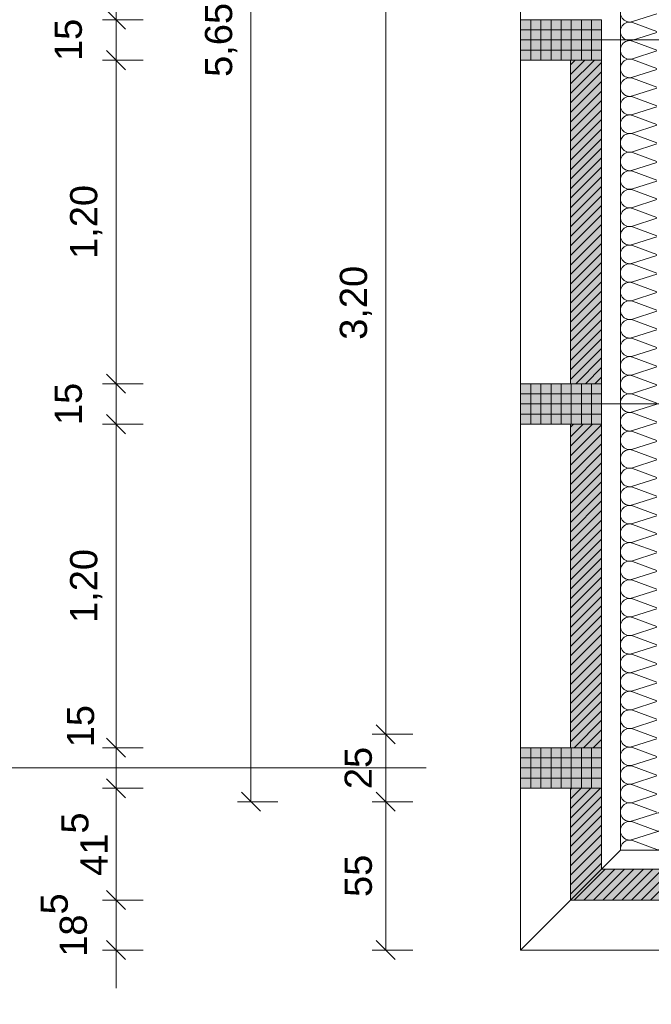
# Model space of a CAD drawing. Header units: metres. Extents: x -45 to 152, y -127 to 99.
# Tile 12 of 256: x -41.68 to -39.34, y -22.48 to -18.83. Entities that reach past the tile are written whole.
import ezdxf

# ---------------------------------------------------------------- set-up
doc = ezdxf.new("R2010")
doc.units = ezdxf.units.M
doc.header["$PDMODE"] = 1
doc.header["$PDSIZE"] = -2
doc.linetypes.add('Achsen 01', pattern=[5.291531, 3.175, -1.058062, 0.352704, -0.705764])
doc.linetypes.add('Raster 01', pattern=[2, 1, -1])
doc.layers.get('0').update_dxf_attribs({"lineweight": 25})
for name, color, linetype, lineweight, true_color in [('014_Fassadenarbeiten-000 Aufsicht Betonfertigteile', 7, 'Continuous', 9, 0xc0c0c0), ('014_Fassadenarbeiten-330 mineralische Dämmung', 7, 'Continuous', 9, 0x666666), ('AV1-Achsen', 1, 'Achsen 01', 18, 0xff0000), ('AV1-Raster', 7, 'Raster 01', 9, 0xa6a6a6)]:
    doc.layers.add(name, color=color, linetype=linetype, lineweight=lineweight, true_color=true_color)
for name, color, linetype, lineweight in [('014_Fassadenarbeiten-330 Betonfertigteile vertikal', 7, 'Continuous', 9), ('014_Fassadenarbeiten-330 Filtermauerwerk 11.5cm', 7, 'Continuous', 9), ('014_Fassadenarbeiten-330 Mauerwerk 11.5cm', 7, 'Continuous', 9), ('_1.35m (3D)', 7, 'Continuous', 9), ('_GRU (2D)', 7, 'Continuous', 9), ('_OG 2 (2D)', 7, 'Continuous', 9), ('Bemaßung-Bemaßung', 7, 'Continuous', 9)]:
    doc.layers.add(name, color=color, linetype=linetype, lineweight=lineweight)
doc.layers.get('0').freeze()
doc.styles.add('Arial', font='arial.ttf')
doc.dimstyles.new('COE 50', dxfattribs={"dimtxt": 126.090495, "dimasz": 0.001414, "dimexe": 0.001, "dimexo": 0.01, "dimgap": 0.001, "dimtad": 1, "dimdec": 3, "dimtxsty": 'Arial', "dimblk": 'VW_SLASH-4', "dimblk1": 'VW_SLASH-4', "dimblk2": 'VW_SLASH-4', "dimcen": 0, "dimadec": 3, "dimazin": 0, "dimtfac": 0.8, "dimtdec": 3, "dimtix": 1, "dimtmove": 0, "dimatfit": 0, "dimldrblk": 'VW_SLASH-3', "dimfxl": 0.002, "dimfxlon": 1, "dimfrac": 2, "dimtolj": 1, "dimarcsym": 0})
pattern_1 = [(45, (0, 0), (0.01767767, -0.01767767), [])]
pattern_2 = [(-90, (0, 0), (0.0375, 0), [])]
pattern_3 = [(0, (0, 0), (2e-18, -0.0375), [])]

# ---------------------------------------------------------------- blocks, each defined once
blk = doc.blocks.new('Group-2')
at = {"layer": 'AV1-Raster'}
for p, q in [((1.35, -18.9), (-40.5, -18.9)), ((1.35, -20.25), (-40.5, -20.25))]:
    blk.add_line(p, q, dxfattribs=at)
blk = doc.blocks.new('1.35m (3D)')
at = {"layer": 'AV1-Raster', "color": 7}
blk.add_blockref('Group-2', (0, 0), dxfattribs=at)
blk = doc.blocks.new('Group-184')
at = {"layer": '014_Fassadenarbeiten-330 mineralische Dämmung', "transparency": 33554687, "flags": 128}
for points in [[(-21.7676, 39.32, -0.324435), (-21.7802, 39.2816, -0.324435), (-21.8206, 39.2816, -0.324435), (-21.8332, 39.32), (-21.7999, 39.41, 0.324488), (-21.8125, 39.4485, 0.324488), (-21.8529, 39.4485, 0.324488), (-21.8655, 39.41), (-21.8365, 39.32, -0.324435), (-21.8491, 39.2816, -0.324435), (-21.8895, 39.2816, -0.324435), (-21.9021, 39.32), (-21.8688, 39.41, 0.54007), (-21.905, 39.4548)], [(-21.8365, 39.32), (-21.8655, 39.41, -1.372995), (-21.7999, 39.41), (-21.8332, 39.32, 1.372583)], [(-21.7676, 39.32), (-21.7965, 39.41, -1.372995), (-21.731, 39.41), (-21.7642, 39.32, 1.372583)], [(-21.6987, 39.32), (-21.7276, 39.41, -1.372995), (-21.662, 39.41), (-21.6953, 39.32, 1.372583)], [(-21.6297, 39.32), (-21.6586, 39.41, -1.372995), (-21.5931, 39.41), (-21.6263, 39.32, 1.372583)], [(-21.5608, 39.32), (-21.5897, 39.41, -1.372995), (-21.5241, 39.41), (-21.5574, 39.32, 1.372583)], [(-21.4918, 39.32), (-21.5207, 39.41, -1.372995), (-21.4552, 39.41), (-21.4884, 39.32, 1.372583)], [(-21.4229, 39.32), (-21.4518, 39.41, -1.372995), (-21.3862, 39.41), (-21.4195, 39.32, 1.372583)], [(-21.3539, 39.32), (-21.3829, 39.41, -1.372995), (-21.3173, 39.41), (-21.3506, 39.32, 1.372583)], [(-21.285, 39.32), (-21.3139, 39.41, -1.372995), (-21.2483, 39.41), (-21.2816, 39.32, 1.372583)], [(-21.216, 39.32), (-21.245, 39.41, -1.372995), (-21.1794, 39.41), (-21.2127, 39.32, 1.372583)], [(-21.1471, 39.32), (-21.176, 39.41, -1.372995), (-21.1104, 39.41), (-21.1437, 39.32, 1.372583)], [(-21.0781, 39.32), (-21.1071, 39.41, -1.372995), (-21.0415, 39.41), (-21.0748, 39.32, 1.372583)], [(-21.0092, 39.32), (-21.0381, 39.41, -1.372995), (-20.9726, 39.41), (-21.0058, 39.32, 1.372583)], [(-20.9403, 39.32), (-20.9692, 39.41, -1.372995), (-20.9036, 39.41), (-20.9369, 39.32, 1.372583)], [(-20.8713, 39.32), (-20.9002, 39.41, -1.372995), (-20.8347, 39.41), (-20.8679, 39.32, 1.372583)], [(-20.8024, 39.32), (-20.8313, 39.41, -1.372995), (-20.7657, 39.41), (-20.799, 39.32, 1.372583)], [(-20.7334, 39.32), (-20.7623, 39.41, -1.372995), (-20.6968, 39.41), (-20.73, 39.32, 1.372583)], [(-20.6645, 39.32), (-20.6934, 39.41, -1.372995), (-20.6278, 39.41), (-20.6611, 39.32, 1.372583)], [(-20.5955, 39.32), (-20.6245, 39.41, -1.372995), (-20.5589, 39.41), (-20.5922, 39.32, 1.372583)], [(-20.5266, 39.32), (-20.5555, 39.41, -1.372995), (-20.4899, 39.41), (-20.5232, 39.32, 1.372583)], [(-20.4576, 39.32), (-20.4866, 39.41, -1.372995), (-20.421, 39.41), (-20.4543, 39.32, 1.372583)], [(-20.3887, 39.32), (-20.4176, 39.41, -1.372995), (-20.3521, 39.41), (-20.3853, 39.32, 1.372583)], [(-20.3198, 39.32), (-20.3487, 39.41, -1.372995), (-20.2831, 39.41), (-20.3164, 39.32, 1.372583)], [(-20.2508, 39.32), (-20.2797, 39.41, -1.372995), (-20.2142, 39.41), (-20.2474, 39.32, 1.372583)], [(-20.1819, 39.32), (-20.2108, 39.41, -1.372995), (-20.1452, 39.41), (-20.1785, 39.32, 1.372583)], [(-20.1129, 39.32), (-20.1418, 39.41, -1.372995), (-20.0763, 39.41), (-20.1095, 39.32, 1.372583)], [(-20.044, 39.32), (-20.0729, 39.41, -1.372995), (-20.0073, 39.41), (-20.0406, 39.32, 1.372583)], [(-19.975, 39.32), (-20.004, 39.41, -1.372995), (-19.9384, 39.41), (-19.9717, 39.32, 1.372583)], [(-19.9061, 39.32), (-19.935, 39.41, -1.372995), (-19.8694, 39.41), (-19.9027, 39.32, 1.372583)], [(-19.8371, 39.32), (-19.8661, 39.41, -1.372995), (-19.8005, 39.41), (-19.8338, 39.32, 1.372583)], [(-19.7682, 39.32), (-19.7971, 39.41, -1.372995), (-19.7316, 39.41), (-19.7648, 39.32, 1.372583)], [(-19.6993, 39.32), (-19.7282, 39.41, -1.372995), (-19.6626, 39.41), (-19.6959, 39.32, 1.372583)], [(-19.6303, 39.32), (-19.6592, 39.41, -1.372995), (-19.5937, 39.41), (-19.6269, 39.32, 1.372583)], [(-19.5614, 39.32), (-19.5903, 39.41, -1.372995), (-19.5247, 39.41), (-19.558, 39.32, 1.372583)], [(-19.4924, 39.32), (-19.5213, 39.41, -1.372995), (-19.4558, 39.41), (-19.489, 39.32, 1.372583)], [(-19.4235, 39.32), (-19.4524, 39.41, -1.372995), (-19.3868, 39.41), (-19.4201, 39.32, 1.372583)], [(-19.3545, 39.32), (-19.3835, 39.41, -1.372995), (-19.3179, 39.41), (-19.3512, 39.32, 1.372583)], [(-19.2856, 39.32), (-19.3145, 39.41, -1.372995), (-19.2489, 39.41), (-19.2822, 39.32, 1.372583)], [(-19.2166, 39.32), (-19.2456, 39.41, -1.372995), (-19.18, 39.41), (-19.2133, 39.32, 1.372583)], [(-19.1477, 39.32), (-19.1766, 39.41, -1.372995), (-19.111, 39.41), (-19.1443, 39.32, 1.372583)], [(-19.0787, 39.32), (-19.1077, 39.41, -1.372995), (-19.0421, 39.41), (-19.0754, 39.32, 1.372583)], [(-19.0098, 39.32), (-19.0387, 39.41, -1.372995), (-18.9732, 39.41), (-19.0064, 39.32, 1.372583)], [(-18.9409, 39.32), (-18.9698, 39.41, -1.372995), (-18.9042, 39.41), (-18.9375, 39.32, 1.372583)], [(-18.8719, 39.32), (-18.9008, 39.41, -1.372995), (-18.8353, 39.41), (-18.8685, 39.32, 1.372583)], [(-18.803, 39.32), (-18.8319, 39.41, -1.372995), (-18.7663, 39.41)]]:
    blk.add_lwpolyline(points, format="xyb", dxfattribs=at)
blk = doc.blocks.new('Group-185')
at = {"layer": '014_Fassadenarbeiten-330 mineralische Dämmung', "transparency": 33554687}
blk.add_blockref('Group-184', (0, 0), dxfattribs=at)
blk = doc.blocks.new('Parametric Object-24')
at = {"layer": '014_Fassadenarbeiten-330 mineralische Dämmung', "color": 7, "transparency": 33554687}
blk.add_blockref('Group-185', (0, 0), dxfattribs=at)
at = {"layer": '014_Fassadenarbeiten-330 mineralische Dämmung', "color": 0, "flags": 1}
for tag in ['IFC_UUID', 'instanceID', 'prm0_name', 'prm0_type', 'prm0_value', 'prm1_name', 'prm1_type', 'prm1_value', 'prm2_name', 'prm2_type', 'prm2_value', 'prm3_name', 'prm3_type', 'prm3_value', 'prm4_name', 'prm4_type', 'prm4_value', 'prm5_name', 'prm5_type', 'prm5_value', 'prm6_name', 'prm6_type', 'prm6_value']:
    blk.add_attdef(tag, (-39.4631, -21.9098), '', height=0.00018, dxfattribs=at)
blk = doc.blocks.new('VW_SLASH-4')
at = {"color": 0, "linetype": 'ByBlock', "lineweight": -2, "transparency": 16777216}
blk.add_line((0, 0), (-1, 0), dxfattribs=at)
at = {"color": 0, "linetype": 'Continuous', "lineweight": 15, "transparency": 16777216, "flags": 128}
blk.add_lwpolyline([(0.5, 0.5), (-0.5, -0.5)], dxfattribs=at)
blk = doc.blocks.new('*D458')
at = {"layer": 'Bemaßung-Bemaßung', "color": 0, "lineweight": -2}
for p, q in [((-39.825, -24.675), (-39.825, -24.825)), ((0.675, -24.675), (0.675, -24.825)), ((0.6043, -24.775), (-39.7543, -24.775))]:
    blk.add_line(p, q, dxfattribs=at)
at = {"layer": 'Defpoints', "color": 0}
for p in [(-39.825, -22.275), (0.675, -22.275), (-39.825, -24.775)]:
    blk.add_point(p, dxfattribs=at)
at = {"layer": 'Bemaßung-Bemaßung', "color": 0, "lineweight": -2, "xscale": 0.070693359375, "yscale": 0.070693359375, "zscale": 0.070693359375, "rotation": 180}
blk.add_blockref('VW_SLASH-4', (-39.825, -24.775), dxfattribs=at)
at = {"layer": 'Bemaßung-Bemaßung', "color": 0, "lineweight": -2, "xscale": 0.070693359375, "yscale": 0.070693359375, "zscale": 0.070693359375}
blk.add_blockref('VW_SLASH-4', (0.675, -24.775), dxfattribs=at)
at = {"layer": 'Bemaßung-Bemaßung', "color": 0, "insert": (-19.575, -24.6644), "char_height": 0.10087, "attachment_point": 5, "style": 'Arial'}
blk.add_mtext('\\A1;40,50', dxfattribs=at)
blk = doc.blocks.new('VW_SLASH-3')
at = {"color": 0, "linetype": 'ByBlock', "lineweight": -2, "transparency": 16777216}
blk.add_line((0, 0), (-1, 0), dxfattribs=at)
at = {"color": 0, "linetype": 'Continuous', "lineweight": 15, "transparency": 16777216, "flags": 128}
blk.add_lwpolyline([(0.5, 0.5), (-0.5, -0.5)], dxfattribs=at)
blk = doc.blocks.new('*D459')
at = {"layer": 'Bemaßung-Bemaßung', "color": 0, "lineweight": -2}
for p, q in [((-41.725, 0.675), (-41.875, 0.675)), ((-41.825, -22.2043), (-41.825, 0.6043)), ((-41.725, -22.275), (-41.875, -22.275))]:
    blk.add_line(p, q, dxfattribs=at)
at = {"layer": 'Defpoints', "color": 0}
for p in [(-41.825, 0.675), (-39.825, 0.675), (-39.825, -22.275)]:
    blk.add_point(p, dxfattribs=at)
at = {"layer": 'Bemaßung-Bemaßung', "color": 0, "lineweight": -2, "xscale": 0.070693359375, "yscale": 0.070693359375, "zscale": 0.070693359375}
for p, rotation in [((-41.825, 0.675), 90), ((-41.825, -22.275), 270)]:
    blk.add_blockref('VW_SLASH-4', p, dxfattribs=dict(at, rotation=rotation))
at = {"layer": 'Bemaßung-Bemaßung', "color": 0, "insert": (-41.9356, -10.8), "char_height": 0.10087, "attachment_point": 5, "rotation": 90, "style": 'Arial'}
blk.add_mtext('\\A1;22,95', dxfattribs=at)
blk = doc.blocks.new('*D520')
at = {"layer": 'Bemaßung-Bemaßung', "color": 0, "linetype": 'Continuous', "lineweight": -2}
for p, q in [((-39.225, -24.175), (-39.225, -24.325)), ((-39.075, -24.175), (-39.075, -24.325)), ((-39.2957, -24.275), (-39.3664, -24.275)), ((-39.225, -24.275), (-39.075, -24.275)), ((-39.0043, -24.275), (-38.9336, -24.275))]:
    blk.add_line(p, q, dxfattribs=at)
at = {"layer": 'Defpoints', "color": 0}
for p in [(-39.225, -22.275), (-39.075, -22.275), (-39.075, -24.275)]:
    blk.add_point(p, dxfattribs=at)
at = {"layer": 'Bemaßung-Bemaßung', "color": 0, "lineweight": -2, "xscale": 0.070693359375, "yscale": 0.070693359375, "zscale": 0.070693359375}
blk.add_blockref('VW_SLASH-4', (-39.225, -24.275), dxfattribs=at)
at = {"layer": 'Bemaßung-Bemaßung', "color": 0, "lineweight": -2, "xscale": 0.070693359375, "yscale": 0.070693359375, "zscale": 0.070693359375, "rotation": 180}
blk.add_blockref('VW_SLASH-4', (-39.075, -24.275), dxfattribs=at)
at = {"layer": 'Bemaßung-Bemaßung', "color": 0, "insert": (-39.15, -24.5545), "char_height": 0.10087, "attachment_point": 5, "style": 'Arial'}
blk.add_mtext('\\A1;15', dxfattribs=at)
blk = doc.blocks.new('*D521')
at = {"layer": 'Bemaßung-Bemaßung', "color": 0, "linetype": 'Continuous', "lineweight": -2}
for p, q in [((-39.64, -24.175), (-39.64, -24.325)), ((-39.225, -24.175), (-39.225, -24.325)), ((-39.5693, -24.275), (-39.2957, -24.275))]:
    blk.add_line(p, q, dxfattribs=at)
at = {"layer": 'Defpoints', "color": 0}
for p in [(-39.64, -22.09), (-39.225, -22.275), (-39.225, -24.275)]:
    blk.add_point(p, dxfattribs=at)
at = {"layer": 'Bemaßung-Bemaßung', "color": 0, "lineweight": -2, "xscale": 0.070693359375, "yscale": 0.070693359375, "zscale": 0.070693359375, "rotation": 180}
blk.add_blockref('VW_SLASH-4', (-39.64, -24.275), dxfattribs=at)
at = {"layer": 'Bemaßung-Bemaßung', "color": 0, "lineweight": -2, "xscale": 0.070693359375, "yscale": 0.070693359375, "zscale": 0.070693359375}
blk.add_blockref('VW_SLASH-4', (-39.225, -24.275), dxfattribs=at)
at = {"layer": 'Bemaßung-Bemaßung', "color": 0, "insert": (-39.4325, -24.1576), "char_height": 0.100872, "attachment_point": 5, "style": 'Arial'}
blk.add_mtext('\\A1;41\\S5^ ;', dxfattribs=at)
blk = doc.blocks.new('*D522')
at = {"layer": 'Bemaßung-Bemaßung', "color": 0, "linetype": 'Continuous', "lineweight": -2}
for p, q in [((-39.825, -24.175), (-39.825, -24.325)), ((-39.64, -24.175), (-39.64, -24.325)), ((-39.8957, -24.275), (-39.9664, -24.275)), ((-39.825, -24.275), (-39.64, -24.275)), ((-39.5693, -24.275), (-39.4986, -24.275))]:
    blk.add_line(p, q, dxfattribs=at)
at = {"layer": 'Defpoints', "color": 0}
for p in [(-39.825, -21.675), (-39.64, -22.09), (-39.64, -24.275)]:
    blk.add_point(p, dxfattribs=at)
at = {"layer": 'Bemaßung-Bemaßung', "color": 0, "lineweight": -2, "xscale": 0.070693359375, "yscale": 0.070693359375, "zscale": 0.070693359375}
blk.add_blockref('VW_SLASH-4', (-39.825, -24.275), dxfattribs=at)
at = {"layer": 'Bemaßung-Bemaßung', "color": 0, "lineweight": -2, "xscale": 0.070693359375, "yscale": 0.070693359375, "zscale": 0.070693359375, "rotation": 180}
blk.add_blockref('VW_SLASH-4', (-39.64, -24.275), dxfattribs=at)
at = {"layer": 'Bemaßung-Bemaßung', "color": 0, "insert": (-39.936, -24.144), "char_height": 0.100872, "attachment_point": 5, "style": 'Arial'}
blk.add_mtext('\\A1;18\\S5^ ;', dxfattribs=at)
blk = doc.blocks.new('*D621')
at = {"layer": 'Bemaßung-Bemaßung', "color": 0, "linetype": 'Continuous', "lineweight": -2}
for p, q in [((-41.325, -22.0193), (-41.325, -21.9486)), ((-41.225, -22.09), (-41.375, -22.09)), ((-41.325, -22.09), (-41.325, -22.275)), ((-41.225, -22.275), (-41.375, -22.275)), ((-41.325, -22.3457), (-41.325, -22.4164))]:
    blk.add_line(p, q, dxfattribs=at)
at = {"layer": 'Defpoints', "color": 0}
for p in [(-39.225, -22.09), (-41.325, -22.275), (-39.225, -22.275)]:
    blk.add_point(p, dxfattribs=at)
at = {"layer": 'Bemaßung-Bemaßung', "color": 0, "lineweight": -2, "xscale": 0.070693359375, "yscale": 0.070693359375, "zscale": 0.070693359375}
for p, rotation in [((-41.325, -22.09), 270), ((-41.325, -22.275), 90)]:
    blk.add_blockref('VW_SLASH-4', p, dxfattribs=dict(at, rotation=rotation))
at = {"layer": 'Bemaßung-Bemaßung', "color": 0, "insert": (-41.5183, -22.1825), "char_height": 0.100872, "attachment_point": 5, "rotation": 90, "style": 'Arial'}
blk.add_mtext('\\A1;18\\S5^ ;', dxfattribs=at)
blk = doc.blocks.new('*D622')
at = {"layer": 'Bemaßung-Bemaßung', "color": 0, "linetype": 'Continuous', "lineweight": -2}
for p, q in [((-41.225, -21.675), (-41.375, -21.675)), ((-41.325, -21.7457), (-41.325, -22.0193)), ((-41.225, -22.09), (-41.375, -22.09))]:
    blk.add_line(p, q, dxfattribs=at)
at = {"layer": 'Defpoints', "color": 0}
for p in [(-39.825, -21.675), (-41.325, -22.09), (-39.225, -22.09)]:
    blk.add_point(p, dxfattribs=at)
at = {"layer": 'Bemaßung-Bemaßung', "color": 0, "lineweight": -2, "xscale": 0.070693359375, "yscale": 0.070693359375, "zscale": 0.070693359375}
for p, rotation in [((-41.325, -21.675), 90), ((-41.325, -22.09), 270)]:
    blk.add_blockref('VW_SLASH-4', p, dxfattribs=dict(at, rotation=rotation))
at = {"layer": 'Bemaßung-Bemaßung', "color": 0, "insert": (-41.4424, -21.8825), "char_height": 0.100872, "attachment_point": 5, "rotation": 90, "style": 'Arial'}
blk.add_mtext('\\A1;41\\S5^ ;', dxfattribs=at)
blk = doc.blocks.new('*D623')
at = {"layer": 'Bemaßung-Bemaßung', "color": 0, "linetype": 'Continuous', "lineweight": -2}
for p, q in [((-41.325, -21.4543), (-41.325, -21.3836)), ((-41.225, -21.525), (-41.375, -21.525)), ((-41.325, -21.525), (-41.325, -21.675)), ((-41.225, -21.675), (-41.375, -21.675)), ((-41.325, -21.7457), (-41.325, -21.8164))]:
    blk.add_line(p, q, dxfattribs=at)
at = {"layer": 'Defpoints', "color": 0}
for p in [(-39.825, -21.525), (-41.325, -21.675), (-39.825, -21.675)]:
    blk.add_point(p, dxfattribs=at)
at = {"layer": 'Bemaßung-Bemaßung', "color": 0, "lineweight": -2, "xscale": 0.070693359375, "yscale": 0.070693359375, "zscale": 0.070693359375}
for p, rotation in [((-41.325, -21.525), 270), ((-41.325, -21.675), 90)]:
    blk.add_blockref('VW_SLASH-4', p, dxfattribs=dict(at, rotation=rotation))
at = {"layer": 'Bemaßung-Bemaßung', "color": 0, "insert": (-41.456, -21.4451), "char_height": 0.10087, "attachment_point": 5, "rotation": 90, "style": 'Arial'}
blk.add_mtext('\\A1;15', dxfattribs=at)
blk = doc.blocks.new('*D624')
at = {"layer": 'Bemaßung-Bemaßung', "color": 0, "linetype": 'Continuous', "lineweight": -2}
for p, q in [((-41.225, -20.325), (-41.375, -20.325)), ((-41.325, -20.3957), (-41.325, -21.4543)), ((-41.225, -21.525), (-41.375, -21.525))]:
    blk.add_line(p, q, dxfattribs=at)
at = {"layer": 'Defpoints', "color": 0}
for p in [(-39.825, -20.325), (-41.325, -21.525), (-39.825, -21.525)]:
    blk.add_point(p, dxfattribs=at)
at = {"layer": 'Bemaßung-Bemaßung', "color": 0, "lineweight": -2, "xscale": 0.070693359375, "yscale": 0.070693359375, "zscale": 0.070693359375}
for p, rotation in [((-41.325, -20.325), 90), ((-41.325, -21.525), 270)]:
    blk.add_blockref('VW_SLASH-4', p, dxfattribs=dict(at, rotation=rotation))
at = {"layer": 'Bemaßung-Bemaßung', "color": 0, "insert": (-41.4356, -20.925), "char_height": 0.10087, "attachment_point": 5, "rotation": 90, "style": 'Arial'}
blk.add_mtext('\\A1;1,20', dxfattribs=at)
blk = doc.blocks.new('*D625')
at = {"layer": 'Bemaßung-Bemaßung', "color": 0, "linetype": 'Continuous', "lineweight": -2}
for p, q in [((-41.325, -20.1043), (-41.325, -20.0336)), ((-41.225, -20.175), (-41.375, -20.175)), ((-41.325, -20.175), (-41.325, -20.325)), ((-41.225, -20.325), (-41.375, -20.325)), ((-41.325, -20.3957), (-41.325, -20.4664))]:
    blk.add_line(p, q, dxfattribs=at)
at = {"layer": 'Defpoints', "color": 0}
for p in [(-39.825, -20.175), (-41.325, -20.325), (-39.825, -20.325)]:
    blk.add_point(p, dxfattribs=at)
at = {"layer": 'Bemaßung-Bemaßung', "color": 0, "lineweight": -2, "xscale": 0.070693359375, "yscale": 0.070693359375, "zscale": 0.070693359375}
for p, rotation in [((-41.325, -20.175), 270), ((-41.325, -20.325), 90)]:
    blk.add_blockref('VW_SLASH-4', p, dxfattribs=dict(at, rotation=rotation))
at = {"layer": 'Bemaßung-Bemaßung', "color": 0, "insert": (-41.5015, -20.25), "char_height": 0.10087, "attachment_point": 5, "rotation": 90, "style": 'Arial'}
blk.add_mtext('\\A1;15', dxfattribs=at)
blk = doc.blocks.new('*D626')
at = {"layer": 'Bemaßung-Bemaßung', "color": 0, "linetype": 'Continuous', "lineweight": -2}
for p, q in [((-41.225, -18.975), (-41.375, -18.975)), ((-41.325, -19.0457), (-41.325, -20.1043)), ((-41.225, -20.175), (-41.375, -20.175))]:
    blk.add_line(p, q, dxfattribs=at)
at = {"layer": 'Defpoints', "color": 0}
for p in [(-39.825, -18.975), (-41.325, -20.175), (-39.825, -20.175)]:
    blk.add_point(p, dxfattribs=at)
at = {"layer": 'Bemaßung-Bemaßung', "color": 0, "lineweight": -2, "xscale": 0.070693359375, "yscale": 0.070693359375, "zscale": 0.070693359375}
for p, rotation in [((-41.325, -18.975), 90), ((-41.325, -20.175), 270)]:
    blk.add_blockref('VW_SLASH-4', p, dxfattribs=dict(at, rotation=rotation))
at = {"layer": 'Bemaßung-Bemaßung', "color": 0, "insert": (-41.4356, -19.575), "char_height": 0.10087, "attachment_point": 5, "rotation": 90, "style": 'Arial'}
blk.add_mtext('\\A1;1,20', dxfattribs=at)
blk = doc.blocks.new('*D627')
at = {"layer": 'Bemaßung-Bemaßung', "color": 0, "linetype": 'Continuous', "lineweight": -2}
for p, q in [((-41.325, -18.7543), (-41.325, -18.6836)), ((-41.225, -18.825), (-41.375, -18.825)), ((-41.325, -18.825), (-41.325, -18.975)), ((-41.225, -18.975), (-41.375, -18.975)), ((-41.325, -19.0457), (-41.325, -19.1164))]:
    blk.add_line(p, q, dxfattribs=at)
at = {"layer": 'Defpoints', "color": 0}
for p in [(-39.825, -18.825), (-41.325, -18.975), (-39.825, -18.975)]:
    blk.add_point(p, dxfattribs=at)
at = {"layer": 'Bemaßung-Bemaßung', "color": 0, "lineweight": -2, "xscale": 0.070693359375, "yscale": 0.070693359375, "zscale": 0.070693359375}
for p, rotation in [((-41.325, -18.825), 270), ((-41.325, -18.975), 90)]:
    blk.add_blockref('VW_SLASH-4', p, dxfattribs=dict(at, rotation=rotation))
at = {"layer": 'Bemaßung-Bemaßung', "color": 0, "insert": (-41.5015, -18.9), "char_height": 0.10087, "attachment_point": 5, "rotation": 90, "style": 'Arial'}
blk.add_mtext('\\A1;15', dxfattribs=at)
blk = doc.blocks.new('*D628')
at = {"layer": 'Bemaßung-Bemaßung', "color": 0, "linetype": 'Continuous', "lineweight": -2}
for p, q in [((-41.225, -17.625), (-41.375, -17.625)), ((-41.325, -17.6957), (-41.325, -18.7543)), ((-41.225, -18.825), (-41.375, -18.825))]:
    blk.add_line(p, q, dxfattribs=at)
at = {"layer": 'Defpoints', "color": 0}
for p in [(-39.825, -17.625), (-41.325, -18.825), (-39.825, -18.825)]:
    blk.add_point(p, dxfattribs=at)
at = {"layer": 'Bemaßung-Bemaßung', "color": 0, "lineweight": -2, "xscale": 0.070693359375, "yscale": 0.070693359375, "zscale": 0.070693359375}
for p, rotation in [((-41.325, -17.625), 90), ((-41.325, -18.825), 270)]:
    blk.add_blockref('VW_SLASH-4', p, dxfattribs=dict(at, rotation=rotation))
at = {"layer": 'Bemaßung-Bemaßung', "color": 0, "insert": (-41.4356, -18.225), "char_height": 0.10087, "attachment_point": 5, "rotation": 90, "style": 'Arial'}
blk.add_mtext('\\A1;1,20', dxfattribs=at)
blk = doc.blocks.new('*D658')
at = {"layer": 'Bemaßung-Bemaßung', "color": 0, "linetype": 'Continuous', "lineweight": -2}
for p, q in [((-39.825, -23.175), (-39.825, -23.325)), ((-39.275, -23.175), (-39.275, -23.325)), ((-39.3457, -23.275), (-39.7543, -23.275))]:
    blk.add_line(p, q, dxfattribs=at)
at = {"layer": 'Defpoints', "color": 0}
for p in [(-39.825, -21.525), (-39.275, -21.725), (-39.825, -23.275)]:
    blk.add_point(p, dxfattribs=at)
at = {"layer": 'Bemaßung-Bemaßung', "color": 0, "lineweight": -2, "xscale": 0.070693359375, "yscale": 0.070693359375, "zscale": 0.070693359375, "rotation": 180}
blk.add_blockref('VW_SLASH-4', (-39.825, -23.275), dxfattribs=at)
at = {"layer": 'Bemaßung-Bemaßung', "color": 0, "lineweight": -2, "xscale": 0.070693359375, "yscale": 0.070693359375, "zscale": 0.070693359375}
blk.add_blockref('VW_SLASH-4', (-39.275, -23.275), dxfattribs=at)
at = {"layer": 'Bemaßung-Bemaßung', "color": 0, "insert": (-39.55, -23.1737), "char_height": 0.10087, "attachment_point": 5, "style": 'Arial'}
blk.add_mtext('\\A1;55', dxfattribs=at)
blk = doc.blocks.new('*D680')
at = {"layer": 'Bemaßung-Bemaßung', "color": 0, "linetype": 'Continuous', "lineweight": -2}
for p, q in [((-40.225, -21.725), (-40.375, -21.725)), ((-40.325, -21.7957), (-40.325, -22.2043)), ((-40.225, -22.275), (-40.375, -22.275))]:
    blk.add_line(p, q, dxfattribs=at)
at = {"layer": 'Defpoints', "color": 0}
for p in [(-39.275, -21.725), (-40.325, -22.275), (-39.825, -22.275)]:
    blk.add_point(p, dxfattribs=at)
at = {"layer": 'Bemaßung-Bemaßung', "color": 0, "lineweight": -2, "xscale": 0.070693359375, "yscale": 0.070693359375, "zscale": 0.070693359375}
for p, rotation in [((-40.325, -21.725), 90), ((-40.325, -22.275), 270)]:
    blk.add_blockref('VW_SLASH-4', p, dxfattribs=dict(at, rotation=rotation))
at = {"layer": 'Bemaßung-Bemaßung', "color": 0, "insert": (-40.4263, -22), "char_height": 0.10087, "attachment_point": 5, "rotation": 90, "style": 'Arial'}
blk.add_mtext('\\A1;55', dxfattribs=at)
blk = doc.blocks.new('*D681')
at = {"layer": 'Bemaßung-Bemaßung', "color": 0, "linetype": 'Continuous', "lineweight": -2}
for p, q in [((-40.225, -21.475), (-40.375, -21.475)), ((-40.325, -21.5457), (-40.325, -21.6543)), ((-40.225, -21.725), (-40.375, -21.725))]:
    blk.add_line(p, q, dxfattribs=at)
at = {"layer": 'Defpoints', "color": 0}
for p in [(-39.025, -21.475), (-40.325, -21.725), (-39.275, -21.725)]:
    blk.add_point(p, dxfattribs=at)
at = {"layer": 'Bemaßung-Bemaßung', "color": 0, "lineweight": -2, "xscale": 0.070693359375, "yscale": 0.070693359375, "zscale": 0.070693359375}
for p, rotation in [((-40.325, -21.475), 90), ((-40.325, -21.725), 270)]:
    blk.add_blockref('VW_SLASH-4', p, dxfattribs=dict(at, rotation=rotation))
at = {"layer": 'Bemaßung-Bemaßung', "color": 0, "insert": (-40.4265, -21.6), "char_height": 0.10087, "attachment_point": 5, "rotation": 90, "style": 'Arial'}
blk.add_mtext('\\A1;25', dxfattribs=at)
blk = doc.blocks.new('*D682')
at = {"layer": 'Bemaßung-Bemaßung', "color": 0, "linetype": 'Continuous', "lineweight": -2}
for p, q in [((-40.225, -18.275), (-40.375, -18.275)), ((-40.325, -18.3457), (-40.325, -21.4043)), ((-40.225, -21.475), (-40.375, -21.475))]:
    blk.add_line(p, q, dxfattribs=at)
at = {"layer": 'Defpoints', "color": 0}
for p in [(-38.95, -18.275), (-40.325, -21.475), (-39.025, -21.475)]:
    blk.add_point(p, dxfattribs=at)
at = {"layer": 'Bemaßung-Bemaßung', "color": 0, "lineweight": -2, "xscale": 0.070693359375, "yscale": 0.070693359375, "zscale": 0.070693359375}
for p, rotation in [((-40.325, -18.275), 90), ((-40.325, -21.475), 270)]:
    blk.add_blockref('VW_SLASH-4', p, dxfattribs=dict(at, rotation=rotation))
at = {"layer": 'Bemaßung-Bemaßung', "color": 0, "insert": (-40.4356, -19.875), "char_height": 0.10087, "attachment_point": 5, "rotation": 90, "style": 'Arial'}
blk.add_mtext('\\A1;3,20', dxfattribs=at)
blk = doc.blocks.new('*D722')
at = {"layer": 'Bemaßung-Bemaßung', "color": 0, "lineweight": -2}
for p, q in [((-40.725, -16.075), (-40.875, -16.075)), ((-40.825, -16.1457), (-40.825, -21.6543)), ((-40.725, -21.725), (-40.875, -21.725))]:
    blk.add_line(p, q, dxfattribs=at)
at = {"layer": 'Defpoints', "color": 0}
for p in [(-39.275, -16.075), (-40.825, -21.725), (-39.275, -21.725)]:
    blk.add_point(p, dxfattribs=at)
at = {"layer": 'Bemaßung-Bemaßung', "color": 0, "lineweight": -2, "xscale": 0.070693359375, "yscale": 0.070693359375, "zscale": 0.070693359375}
for p, rotation in [((-40.825, -16.075), 90), ((-40.825, -21.725), 270)]:
    blk.add_blockref('VW_SLASH-4', p, dxfattribs=dict(at, rotation=rotation))
at = {"layer": 'Bemaßung-Bemaßung', "color": 0, "insert": (-40.9356, -18.9), "char_height": 0.10087, "attachment_point": 5, "rotation": 90, "style": 'Arial'}
blk.add_mtext('\\A1;5,65', dxfattribs=at)
blk = doc.blocks.new('Group-739')
at = {"layer": 'AV1-Achsen'}
blk.add_line((-43.35, -21.6), (4.2, -21.6), dxfattribs=at)
blk = doc.blocks.new('GRU (2D)')
at = {"layer": 'AV1-Achsen', "color": 7}
blk.add_blockref('Group-739', (0, 0), dxfattribs=at)
blk = doc.blocks.new('OG 2 (2D)')
at = {"layer": '014_Fassadenarbeiten-330 Betonfertigteile vertikal', "linetype": 'Continuous', "lineweight": 0}
for points in [[(-39.525, -18.825), (-39.525, -18.975), (-39.825, -18.975), (-39.825, -18.825)], [(-39.525, -20.175), (-39.525, -20.325), (-39.825, -20.325), (-39.825, -20.175)], [(-39.525, -21.525), (-39.525, -21.675), (-39.825, -21.675), (-39.825, -21.525)]]:
    blk.add_hatch(color=9, dxfattribs=at).paths.add_polyline_path(points)
at = {"layer": '014_Fassadenarbeiten-330 Betonfertigteile vertikal', "linetype": 'Continuous', "lineweight": 9}
h = blk.add_hatch(dxfattribs=at)
h.set_pattern_fill('Stahlbetonfertigteil', color=8, style=0, pattern_type=2)
h.set_pattern_definition(pattern_2)
h.paths.add_polyline_path([(-39.525, -18.825), (-39.525, -18.975), (-39.825, -18.975), (-39.825, -18.825)])
at = {"layer": '014_Fassadenarbeiten-330 Betonfertigteile vertikal', "linetype": 'Continuous', "lineweight": 13}
h = blk.add_hatch(dxfattribs=at)
h.set_pattern_fill('Stahlbetonfertigteil-1', color=8, style=0, pattern_type=2)
h.set_pattern_definition(pattern_3)
h.paths.add_polyline_path([(-39.525, -18.825), (-39.525, -18.975), (-39.825, -18.975), (-39.825, -18.825)])
at = {"layer": '014_Fassadenarbeiten-330 Betonfertigteile vertikal', "linetype": 'Continuous', "lineweight": 9}
h = blk.add_hatch(dxfattribs=at)
h.set_pattern_fill('Stahlbetonfertigteil', color=8, style=0, pattern_type=2)
h.set_pattern_definition(pattern_2)
h.paths.add_polyline_path([(-39.525, -20.175), (-39.525, -20.325), (-39.825, -20.325), (-39.825, -20.175)])
at = {"layer": '014_Fassadenarbeiten-330 Betonfertigteile vertikal', "linetype": 'Continuous', "lineweight": 13}
h = blk.add_hatch(dxfattribs=at)
h.set_pattern_fill('Stahlbetonfertigteil-1', color=8, style=0, pattern_type=2)
h.set_pattern_definition(pattern_3)
h.paths.add_polyline_path([(-39.525, -20.175), (-39.525, -20.325), (-39.825, -20.325), (-39.825, -20.175)])
at = {"layer": '014_Fassadenarbeiten-330 Betonfertigteile vertikal', "linetype": 'Continuous', "lineweight": 9}
h = blk.add_hatch(dxfattribs=at)
h.set_pattern_fill('Stahlbetonfertigteil', color=8, style=0, pattern_type=2)
h.set_pattern_definition(pattern_2)
h.paths.add_polyline_path([(-39.525, -21.525), (-39.525, -21.675), (-39.825, -21.675), (-39.825, -21.525)])
at = {"layer": '014_Fassadenarbeiten-330 Betonfertigteile vertikal', "linetype": 'Continuous', "lineweight": 13}
h = blk.add_hatch(dxfattribs=at)
h.set_pattern_fill('Stahlbetonfertigteil-1', color=8, style=0, pattern_type=2)
h.set_pattern_definition(pattern_3)
h.paths.add_polyline_path([(-39.525, -21.525), (-39.525, -21.675), (-39.825, -21.675), (-39.825, -21.525)])
at = {"layer": '014_Fassadenarbeiten-330 Filtermauerwerk 11.5cm', "linetype": 'Continuous', "lineweight": 0, "true_color": 0xd19783}
for points in [[(-39.64, -18.975), (-39.525, -18.975), (-39.525, -20.175), (-39.64, -20.175)], [(-39.64, -20.325), (-39.525, -20.325), (-39.525, -21.525), (-39.64, -21.525)]]:
    blk.add_hatch(color=33, dxfattribs=at).paths.add_polyline_path(points)
at = {"layer": '014_Fassadenarbeiten-330 Filtermauerwerk 11.5cm', "linetype": 'Continuous', "lineweight": 9}
h = blk.add_hatch(dxfattribs=at)
h.set_pattern_fill('Mauerwerk Münster', color=8, style=0, pattern_type=2)
h.set_pattern_definition(pattern_1)
h.paths.add_polyline_path([(-39.64, -18.975), (-39.525, -18.975), (-39.525, -20.175), (-39.64, -20.175)])
h = blk.add_hatch(dxfattribs=at)
h.set_pattern_fill('Mauerwerk Münster', color=8, style=0, pattern_type=2)
h.set_pattern_definition(pattern_1)
h.paths.add_polyline_path([(-39.64, -20.325), (-39.525, -20.325), (-39.525, -21.525), (-39.64, -21.525)])
at = {"layer": '014_Fassadenarbeiten-330 Mauerwerk 11.5cm', "linetype": 'Continuous', "lineweight": 0, "true_color": 0xd19783}
blk.add_hatch(color=33, dxfattribs=at).paths.add_polyline_path([(-39.225, -22.09), (-39.64, -22.09), (-39.64, -21.675), (-39.525, -21.675), (-39.525, -21.975), (-39.225, -21.975)])
at = {"layer": '014_Fassadenarbeiten-330 Mauerwerk 11.5cm', "linetype": 'Continuous', "lineweight": 9}
h = blk.add_hatch(dxfattribs=at)
h.set_pattern_fill('Mauerwerk Münster', color=8, style=0, pattern_type=2)
h.set_pattern_definition(pattern_1)
h.paths.add_polyline_path([(-39.225, -22.09), (-39.64, -22.09), (-39.64, -21.675), (-39.525, -21.675), (-39.525, -21.975), (-39.225, -21.975)])
at = {"layer": '014_Fassadenarbeiten-000 Aufsicht Betonfertigteile', "flags": 128}
for points in [[(-39.455, 0.305), (-39.455, -21.905), (-39.825, -22.275), (-39.825, 0.675)], [(-39.455, -21.905), (0.305, -21.905), (0.675, -22.275), (-39.825, -22.275)]]:
    blk.add_lwpolyline(points, close=True, dxfattribs=at)
at = {"layer": '014_Fassadenarbeiten-330 Betonfertigteile vertikal', "flags": 128}
for points in [[(-39.525, -18.825), (-39.525, -18.975), (-39.825, -18.975), (-39.825, -18.825)], [(-39.525, -20.175), (-39.525, -20.325), (-39.825, -20.325), (-39.825, -20.175)], [(-39.525, -21.525), (-39.525, -21.675), (-39.825, -21.675), (-39.825, -21.525)]]:
    blk.add_lwpolyline(points, close=True, dxfattribs=at)
at = {"layer": '014_Fassadenarbeiten-330 Filtermauerwerk 11.5cm', "flags": 128}
for points in [[(-39.64, -18.975), (-39.525, -18.975), (-39.525, -20.175), (-39.64, -20.175)], [(-39.64, -20.325), (-39.525, -20.325), (-39.525, -21.525), (-39.64, -21.525)]]:
    blk.add_lwpolyline(points, close=True, dxfattribs=at)
at = {"layer": '014_Fassadenarbeiten-330 Mauerwerk 11.5cm', "flags": 128}
blk.add_lwpolyline([(-39.225, -22.09), (-39.64, -22.09), (-39.64, -21.675), (-39.525, -21.675), (-39.525, -21.975), (-39.225, -21.975)], close=True, dxfattribs=at)
at = {"layer": '014_Fassadenarbeiten-330 mineralische Dämmung', "flags": 128}
blk.add_lwpolyline([(-39.275, -21.725), (-39.15, -21.725), (-39.15, -21.905), (-39.455, -21.905), (-39.455, -16.2), (-39.275, -16.2)], close=True, dxfattribs=at)
at = {"layer": '014_Fassadenarbeiten-330 mineralische Dämmung', "rotation": 90}
blk.add_blockref('Parametric Object-24', (0, 0), dxfattribs=at)
at = {"layer": 'Bemaßung-Bemaßung'}
for base, p1, p2, text, picture, middle in [((-41.825, 0.675), (-39.825, -22.275), (-39.825, 0.675), '22,95', '*D459', (-41.9356, -10.8)), ((-40.825, -21.725), (-39.275, -16.075), (-39.275, -21.725), '5,65', '*D722', (-40.9356, -18.9))]:
    dim = blk.add_linear_dim(base=base, p1=p1, p2=p2, angle=270, text=text, dimstyle='COE 50', override={"dimtxt": 0.100872, "dimasz": 0.070693, "dimexe": 0.05, "dimgap": 0.05, "dimpost": '<>', "dimtxsty": 'Arial', "dimtmove": 2, "dimfxl": 0.1}, dxfattribs=at)
    dim.commit()
    dim.dimension.update_dxf_attribs({"geometry": picture, "text_midpoint": middle})
at = {"layer": 'Bemaßung-Bemaßung', "linetype": 'Continuous'}
for base, p1, p2, text, override, picture, middle in [((-41.325, -18.825), (-39.825, -17.625), (-39.825, -18.825), '1,20', {"dimtxt": 0.100872, "dimasz": 0.070693, "dimexe": 0.05, "dimgap": 0.05, "dimpost": '<>', "dimtxsty": 'Arial', "dimtmove": 2, "dimfxl": 0.1}, '*D628', (-41.4356, -18.225)), ((-40.325, -21.475), (-38.95, -18.275), (-39.025, -21.475), '3,20', {"dimtxt": 0.100872, "dimasz": 0.070693, "dimexe": 0.05, "dimgap": 0.05, "dimpost": '<>', "dimtxsty": 'Arial', "dimtmove": 2, "dimfxl": 0.1}, '*D682', (-40.4356, -19.875)), ((-41.325, -18.975), (-39.825, -18.825), (-39.825, -18.975), '15', {"dimtxt": 0.100872, "dimasz": 0.070693, "dimexe": 0.05, "dimgap": 0.05, "dimpost": '<>', "dimtxsty": 'Arial', "dimtix": 0, "dimtmove": 2, "dimfxl": 0.1}, '*D627', (-41.5015, -18.9)), ((-41.325, -20.175), (-39.825, -18.975), (-39.825, -20.175), '1,20', {"dimtxt": 0.100872, "dimasz": 0.070693, "dimexe": 0.05, "dimgap": 0.05, "dimpost": '<>', "dimtxsty": 'Arial', "dimtmove": 2, "dimfxl": 0.1}, '*D626', (-41.4356, -19.575)), ((-41.325, -20.325), (-39.825, -20.175), (-39.825, -20.325), '15', {"dimtxt": 0.100872, "dimasz": 0.070693, "dimexe": 0.05, "dimgap": 0.05, "dimpost": '<>', "dimtxsty": 'Arial', "dimtix": 0, "dimtmove": 2, "dimfxl": 0.1}, '*D625', (-41.5015, -20.25)), ((-41.325, -21.525), (-39.825, -20.325), (-39.825, -21.525), '1,20', {"dimtxt": 0.100872, "dimasz": 0.070693, "dimexe": 0.05, "dimgap": 0.05, "dimpost": '<>', "dimtxsty": 'Arial', "dimtmove": 2, "dimfxl": 0.1}, '*D624', (-41.4356, -20.925)), ((-40.325, -21.725), (-39.025, -21.475), (-39.275, -21.725), '25', {"dimtxt": 0.100872, "dimasz": 0.070693, "dimexe": 0.05, "dimgap": 0.05, "dimpost": '<>', "dimtxsty": 'Arial', "dimtmove": 2, "dimfxl": 0.1}, '*D681', (-40.4265, -21.6)), ((-41.325, -22.09), (-39.825, -21.675), (-39.225, -22.09), '41\\S5^ ;', {"dimtxt": 0.100872, "dimasz": 0.070693, "dimexe": 0.05, "dimgap": 0.05, "dimpost": '<>', "dimtxsty": 'Arial', "dimtmove": 2, "dimfxl": 0.1}, '*D622', (-41.4424, -21.8825)), ((-40.325, -22.275), (-39.275, -21.725), (-39.825, -22.275), '55', {"dimtxt": 0.100872, "dimasz": 0.070693, "dimexe": 0.05, "dimgap": 0.05, "dimpost": '<>', "dimtxsty": 'Arial', "dimtmove": 2, "dimfxl": 0.1}, '*D680', (-40.4263, -22)), ((-41.325, -22.275), (-39.225, -22.09), (-39.225, -22.275), '18\\S5^ ;', {"dimtxt": 0.100872, "dimasz": 0.070693, "dimexe": 0.05, "dimgap": 0.05, "dimpost": '<>', "dimtxsty": 'Arial', "dimtix": 0, "dimtmove": 2, "dimfxl": 0.1}, '*D621', (-41.5183, -22.1825))]:
    dim = blk.add_linear_dim(base=base, p1=p1, p2=p2, angle=270, text=text, dimstyle='COE 50', override=override, dxfattribs=at)
    dim.commit()
    dim.dimension.update_dxf_attribs({"geometry": picture, "text_midpoint": middle})
dim = blk.add_linear_dim(base=(-41.325, -21.675), p1=(-39.825, -21.525), p2=(-39.825, -21.675), angle=270, text='15', dimstyle='COE 50', override={"dimtxt": 0.100872, "dimasz": 0.070693, "dimexe": 0.05, "dimgap": 0.05, "dimpost": '<>', "dimtxsty": 'Arial', "dimtix": 0, "dimtmove": 2, "dimfxl": 0.1}, dxfattribs=at)
dim.commit()
dim.dimension.update_dxf_attribs({"geometry": '*D623', "text_midpoint": (-41.456, -21.4451), "dimtype": 160})
for base, p1, p2, text, override, picture, middle in [((-39.825, -23.275), (-39.275, -21.725), (-39.825, -21.525), '55', {"dimtxt": 0.100872, "dimasz": 0.070693, "dimexe": 0.05, "dimgap": 0.05, "dimpost": '<>', "dimtxsty": 'Arial', "dimtmove": 2, "dimfxl": 0.1}, '*D658', (-39.55, -23.1737)), ((-39.225, -24.275), (-39.64, -22.09), (-39.225, -22.275), '41\\S5^ ;', {"dimtxt": 0.100872, "dimasz": 0.070693, "dimexe": 0.05, "dimgap": 0.05, "dimpost": '<>', "dimtxsty": 'Arial', "dimtmove": 2, "dimfxl": 0.1}, '*D521', (-39.4325, -24.1576)), ((-39.075, -24.275), (-39.225, -22.275), (-39.075, -22.275), '15', {"dimtxt": 0.100872, "dimasz": 0.070693, "dimexe": 0.05, "dimgap": 0.05, "dimpost": '<>', "dimtxsty": 'Arial', "dimtix": 0, "dimtmove": 2, "dimfxl": 0.1}, '*D520', (-39.15, -24.5545))]:
    dim = blk.add_linear_dim(base=base, p1=p1, p2=p2, text=text, dimstyle='COE 50', override=override, dxfattribs=at)
    dim.commit()
    dim.dimension.update_dxf_attribs({"geometry": picture, "text_midpoint": middle})
dim = blk.add_linear_dim(base=(-39.64, -24.275), p1=(-39.825, -21.675), p2=(-39.64, -22.09), text='18\\S5^ ;', dimstyle='COE 50', override={"dimtxt": 0.100872, "dimasz": 0.070693, "dimexe": 0.05, "dimgap": 0.05, "dimpost": '<>', "dimtxsty": 'Arial', "dimtix": 0, "dimtmove": 2, "dimfxl": 0.1}, dxfattribs=at)
dim.commit()
dim.dimension.update_dxf_attribs({"geometry": '*D522', "text_midpoint": (-39.936, -24.144), "dimtype": 160})
at = {"layer": 'Bemaßung-Bemaßung'}
dim = blk.add_linear_dim(base=(-39.825, -24.775), p1=(0.675, -22.275), p2=(-39.825, -22.275), text='40,50', dimstyle='COE 50', override={"dimtxt": 0.100872, "dimasz": 0.070693, "dimexe": 0.05, "dimgap": 0.05, "dimpost": '<>', "dimtxsty": 'Arial', "dimtmove": 2, "dimfxl": 0.1}, dxfattribs=at)
dim.commit()
dim.dimension.update_dxf_attribs({"geometry": '*D458', "text_midpoint": (-19.575, -24.6644)})

msp = doc.modelspace()

# ---------------------------------------------------------------- block references
at = {"layer": '_1.35m (3D)'}
msp.add_blockref('1.35m (3D)', (0, 0), dxfattribs=at)

# ---------------------------------------------------------------- next in the draw order: block references
at = {"layer": '_OG 2 (2D)'}
msp.add_blockref('OG 2 (2D)', (0, 0), dxfattribs=at)

# ---------------------------------------------------------------- next in the draw order: block references
at = {"layer": '_GRU (2D)'}
msp.add_blockref('GRU (2D)', (0, 0), dxfattribs=at)

doc.saveas('drawing.dxf')
